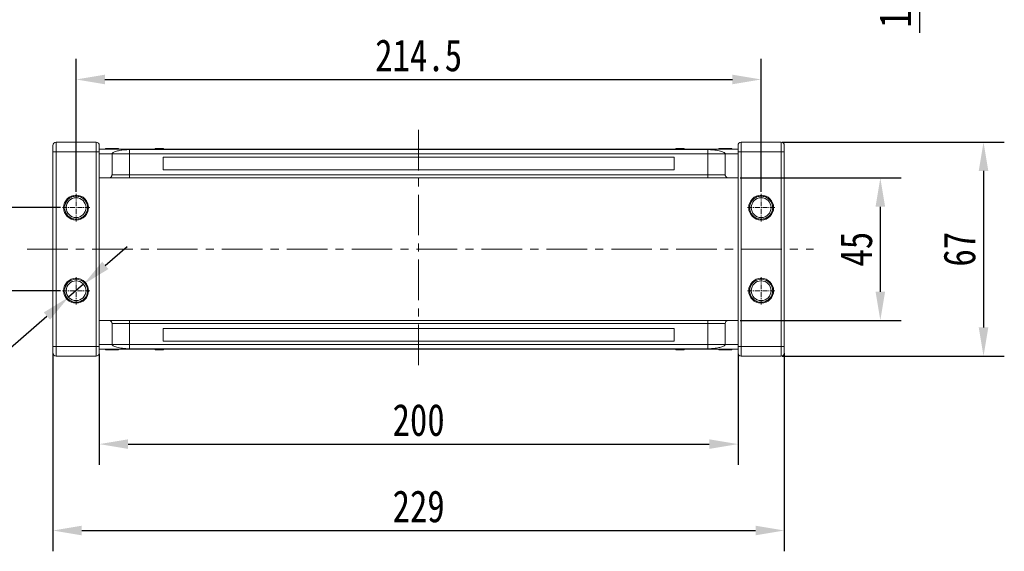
# Model space of a CAD drawing. Header units: millimetres. Extents: x -645 to 830, y -176 to 857.
# Tile 3 of 76: x -487 to -179, y 34 to 200. Entities that reach past the tile are written whole.
import ezdxf

# ---------------------------------------------------------------- set-up
doc = ezdxf.new("R2010")
doc.units = ezdxf.units.MM
doc.linetypes.add('CENTER', pattern=[0.6, 0.375, -0.075, 0.075, -0.075])
doc.linetypes.add('CENTERX2', pattern=[20.32, 12.7, -2.54, 2.54, -2.54])
doc.styles.get("Standard").update_dxf_attribs({"font": '仿宋_GB2312.ttf', "width": 0.8})
doc.dimstyles.new('ISO-45.1', dxfattribs={"dimtxt": 10, "dimasz": 9, "dimexe": 6.5, "dimexo": 0.625, "dimgap": 2.5, "dimtad": 1, "dimtoh": 1, "dimdsep": 46, "dimtxsty": 'Standard', "dimcen": 2.5, "dimadec": 0, "dimazin": 0, "dimtfac": 1, "dimtmove": 0, "dimatfit": 3, "dimfxl": 0, "dimarcsym": 0})
doc.dimstyles.new('副本 ISO-45.1', dxfattribs={"dimtxt": 10, "dimasz": 9, "dimexe": 6.5, "dimexo": 0.625, "dimgap": 2.5, "dimtad": 1, "dimdsep": 46, "dimtxsty": 'Standard', "dimcen": 2.5, "dimadec": 0, "dimazin": 0, "dimtfac": 1, "dimtmove": 0, "dimatfit": 3, "dimfxl": 0, "dimarcsym": 0})

# ---------------------------------------------------------------- blocks, each defined once
blk = doc.blocks.new('*D3133')
at = {"color": 0, "lineweight": -2}
for p, q in [((-469.41, 146.13), (-469.41, 187.84)), ((-254.91, 146.13), (-254.91, 187.84)), ((-460.41, 181.34), (-263.91, 181.34))]:
    blk.add_line(p, q, dxfattribs=at)
at = {"color": 0, "lineweight": 9}
for points in [[(-460.41, 182.84), (-460.41, 179.84), (-469.41, 181.34)], [(-263.91, 182.84), (-263.91, 179.84), (-254.91, 181.34)]]:
    blk.add_solid(points, dxfattribs=at)
at = {"layer": 'Defpoints', "color": 0, "lineweight": 9}
for p in [(-254.91, 181.34), (-469.41, 145.51), (-254.91, 145.51)]:
    blk.add_point(p, dxfattribs=at)
at = {"color": 0, "lineweight": 9, "insert": (-362.16, 188.84), "char_height": 10, "attachment_point": 5}
blk.add_mtext('214.5', dxfattribs=at)
blk = doc.blocks.new('*D3134')
at = {"color": 0, "lineweight": -2}
for p, q in [((-474.32, 141.22), (-510.93, 141.22)), ((-504.43, 132.22), (-504.43, 124.22)), ((-474.32, 115.22), (-510.93, 115.22))]:
    blk.add_line(p, q, dxfattribs=at)
at = {"color": 0, "lineweight": 9}
for points in [[(-505.93, 132.22), (-502.93, 132.22), (-504.43, 141.22)], [(-505.93, 124.22), (-502.93, 124.22), (-504.43, 115.22)]]:
    blk.add_solid(points, dxfattribs=at)
at = {"layer": 'Defpoints', "color": 0, "lineweight": 9}
for p in [(-473.7, 141.22), (-504.43, 115.22), (-473.7, 115.22)]:
    blk.add_point(p, dxfattribs=at)
at = {"color": 0, "lineweight": 9, "insert": (-511.93, 128.22), "char_height": 10, "attachment_point": 5, "rotation": 90}
blk.add_mtext('26', dxfattribs=at)
blk = doc.blocks.new('*D3135')
at = {"color": 0, "lineweight": -2}
for p, q in [((-261.53, 150.52), (-211.1, 150.52)), ((-217.6, 141.52), (-217.6, 114.92)), ((-261.53, 105.92), (-211.1, 105.92))]:
    blk.add_line(p, q, dxfattribs=at)
at = {"color": 0, "lineweight": 9}
for points in [[(-219.1, 141.52), (-216.1, 141.52), (-217.6, 150.52)], [(-219.1, 114.92), (-216.1, 114.92), (-217.6, 105.92)]]:
    blk.add_solid(points, dxfattribs=at)
at = {"layer": 'Defpoints', "color": 0, "lineweight": 9}
for p in [(-262.16, 150.52), (-262.16, 105.92), (-217.6, 105.92)]:
    blk.add_point(p, dxfattribs=at)
at = {"color": 0, "lineweight": 9, "insert": (-225.1, 128.22), "char_height": 10, "attachment_point": 5, "rotation": 90}
blk.add_mtext('45', dxfattribs=at)
blk = doc.blocks.new('*D3136')
at = {"color": 0, "lineweight": -2}
for p, q in [((-248.35, 161.72), (-178.78, 161.72)), ((-185.28, 152.72), (-185.28, 103.72)), ((-248.35, 94.72), (-178.78, 94.72))]:
    blk.add_line(p, q, dxfattribs=at)
at = {"color": 0, "lineweight": 9}
for points in [[(-186.78, 152.72), (-183.78, 152.72), (-185.28, 161.72)], [(-186.78, 103.72), (-183.78, 103.72), (-185.28, 94.72)]]:
    blk.add_solid(points, dxfattribs=at)
at = {"layer": 'Defpoints', "color": 0, "lineweight": 9}
for p in [(-248.98, 161.72), (-248.98, 94.72), (-185.28, 94.72)]:
    blk.add_point(p, dxfattribs=at)
at = {"color": 0, "lineweight": 9, "insert": (-192.78, 128.22), "char_height": 10, "attachment_point": 5, "rotation": 90}
blk.add_mtext('67', dxfattribs=at)
blk = doc.blocks.new('*D3137')
at = {"color": 0, "lineweight": -2}
for p, q in [((-462.16, 95.42), (-462.16, 60.71)), ((-262.16, 95.42), (-262.16, 60.71)), ((-453.16, 67.21), (-271.16, 67.21))]:
    blk.add_line(p, q, dxfattribs=at)
at = {"color": 0, "lineweight": 9}
for points in [[(-453.16, 68.71), (-453.16, 65.71), (-462.16, 67.21)], [(-271.16, 68.71), (-271.16, 65.71), (-262.16, 67.21)]]:
    blk.add_solid(points, dxfattribs=at)
at = {"layer": 'Defpoints', "color": 0, "lineweight": 9}
for p in [(-462.16, 96.05), (-262.16, 96.05), (-262.16, 67.21)]:
    blk.add_point(p, dxfattribs=at)
at = {"color": 0, "lineweight": 9, "insert": (-362.16, 74.71), "char_height": 10, "attachment_point": 5}
blk.add_mtext('200', dxfattribs=at)
blk = doc.blocks.new('*D3138')
at = {"color": 0, "lineweight": -2}
for p, q in [((-476.66, 95.71), (-476.66, 33.66)), ((-247.66, 95.71), (-247.66, 33.66)), ((-467.66, 40.16), (-256.66, 40.16))]:
    blk.add_line(p, q, dxfattribs=at)
at = {"color": 0, "lineweight": 9}
for points in [[(-467.66, 41.66), (-467.66, 38.66), (-476.66, 40.16)], [(-256.66, 41.66), (-256.66, 38.66), (-247.66, 40.16)]]:
    blk.add_solid(points, dxfattribs=at)
at = {"layer": 'Defpoints', "color": 0, "lineweight": 9}
for p in [(-476.66, 96.33), (-247.66, 96.33), (-247.66, 40.16)]:
    blk.add_point(p, dxfattribs=at)
at = {"color": 0, "lineweight": 9, "insert": (-362.16, 47.66), "char_height": 10, "attachment_point": 5}
blk.add_mtext('229', dxfattribs=at)
blk = doc.blocks.new('*D3140')
at = {"color": 0, "lineweight": -2}
for p, q in [((-205.37, 263.44), (-205.37, 272.44)), ((-249.99, 254.44), (-198.87, 254.44)), ((-205.37, 254.44), (-205.37, 238.94)), ((-248.03, 238.94), (-198.87, 238.94)), ((-205.37, 229.94), (-205.37, 195.97))]:
    blk.add_line(p, q, dxfattribs=at)
at = {"color": 0, "lineweight": 9}
for points in [[(-206.87, 263.44), (-203.87, 263.44), (-205.37, 254.44)], [(-206.87, 229.94), (-203.87, 229.94), (-205.37, 238.94)]]:
    blk.add_solid(points, dxfattribs=at)
at = {"layer": 'Defpoints', "color": 0, "lineweight": 9}
for p in [(-250.62, 254.44), (-248.66, 238.94), (-205.37, 238.94)]:
    blk.add_point(p, dxfattribs=at)
at = {"color": 0, "lineweight": 9, "insert": (-212.87, 208.46), "char_height": 10, "attachment_point": 5, "rotation": 90}
blk.add_mtext('15.5', dxfattribs=at)
blk = doc.blocks.new('*D3153')
at = {"color": 0, "lineweight": -2}
for p, q in [((-460.26, 123.14), (-453.46, 129.04)), ((-467.06, 117.25), (-471.75, 113.19)), ((-496.06, 92.12), (-478.55, 107.29)), ((-519.76, 92.12), (-496.06, 92.12))]:
    blk.add_line(p, q, dxfattribs=at)
at = {"color": 0, "lineweight": 9}
for points in [[(-461.25, 124.28), (-459.28, 122.01), (-467.06, 117.25)], [(-479.53, 108.43), (-477.57, 106.16), (-471.75, 113.19)]]:
    blk.add_solid(points, dxfattribs=at)
at = {"layer": 'Defpoints', "color": 0, "lineweight": 9}
for p in [(-467.06, 117.25), (-471.75, 113.19)]:
    blk.add_point(p, dxfattribs=at)
at = {"color": 0, "lineweight": 9, "insert": (-509.16, 99.62), "char_height": 10, "attachment_point": 5}
blk.add_mtext('∅6.2', dxfattribs=at)

msp = doc.modelspace()

# ---------------------------------------------------------------- linework, layer by layer
at = {"color": 1, "linetype": 'CENTERX2', "lineweight": 13}
for p, q in [((-362.157, 165.583), (-362.157, 90.855)), ((-484.697, 128.219), (-238.526, 128.219))]:
    msp.add_line(p, q, dxfattribs=at)
at = {"color": 7, "linetype": 'Continuous', "lineweight": 15}
for p, q in [((-475.657, 161.719), (-475.657, 158.719)), ((-463.157, 161.719), (-475.657, 161.719)), ((-463.157, 161.719), (-463.157, 158.719)), ((-261.157, 158.719), (-261.157, 161.719)), ((-248.657, 161.719), (-261.157, 161.719)), ((-248.657, 158.719), (-248.657, 161.719)), ((-475.657, 158.719), (-476.657, 158.719)), ((-476.657, 158.719), (-476.657, 97.719)), ((-475.657, 97.719), (-475.657, 158.719)), ((-475.657, 158.719), (-463.157, 158.719)), ((-462.157, 158.719), (-463.157, 158.719)), ((-463.157, 158.719), (-463.157, 97.719)), ((-362.157, 159.519), (-462.157, 159.519)), ((-462.157, 159.475), (-362.157, 159.475)), ((-462.157, 158.719), (-462.157, 97.719)), ((-458.157, 158.019), (-462.157, 158.019)), ((-460.208, 159.719), (-460.208, 159.519)), ((-459.802, 159.719), (-459.802, 159.519)), ((-458.184, 159.719), (-458.184, 159.519)), ((-458.157, 158.019), (-452.657, 158.019)), ((-458.157, 158.019), (-458.157, 151.519)), ((-456.568, 159.719), (-456.568, 159.519)), ((-456.157, 159.719), (-456.157, 159.519)), ((-362.157, 159.387), (-452.657, 159.387)), ((-452.657, 159.387), (-452.657, 158.019)), ((-452.657, 158.019), (-452.657, 151.519)), ((-452.657, 158.019), (-362.157, 158.019)), ((-444.639, 159.519), (-444.639, 159.719)), ((-444.639, 159.719), (-444.412, 159.719)), ((-444.412, 159.719), (-444.412, 159.519)), ((-444.4, 159.719), (-444.412, 159.719)), ((-444.4, 159.519), (-444.4, 159.719)), ((-444.4, 159.719), (-444.295, 159.719)), ((-444.295, 159.519), (-444.295, 159.719)), ((-444.295, 159.719), (-443.814, 159.719)), ((-443.814, 159.719), (-443.814, 159.519)), ((-443.605, 159.719), (-443.814, 159.719)), ((-443.605, 159.519), (-443.605, 159.719)), ((-443.605, 159.719), (-442.226, 159.719)), ((-442.226, 159.719), (-442.226, 159.519)), ((-442.086, 159.719), (-442.226, 159.719)), ((-442.086, 159.519), (-442.086, 159.719)), ((-262.157, 159.519), (-362.157, 159.519)), ((-362.157, 159.475), (-262.157, 159.475)), ((-271.657, 159.387), (-362.157, 159.387)), ((-362.157, 158.019), (-271.657, 158.019)), ((-281.613, 159.719), (-281.613, 159.519)), ((-281.609, 159.719), (-281.613, 159.719)), ((-281.609, 159.519), (-281.609, 159.719)), ((-281.609, 159.719), (-281.127, 159.719)), ((-281.127, 159.519), (-281.127, 159.719)), ((-280.868, 159.719), (-281.127, 159.719)), ((-280.868, 159.719), (-280.868, 159.519)), ((-280.797, 159.719), (-280.868, 159.719)), ((-280.797, 159.519), (-280.797, 159.719)), ((-280.797, 159.719), (-280.352, 159.719)), ((-280.352, 159.519), (-280.352, 159.719)), ((-280.352, 159.719), (-279.634, 159.719)), ((-279.634, 159.519), (-279.634, 159.719)), ((-279.634, 159.719), (-279.283, 159.719)), ((-279.283, 159.719), (-279.283, 159.519)), ((-279.178, 159.719), (-279.283, 159.719)), ((-279.178, 159.519), (-279.178, 159.719)), ((-279.178, 159.719), (-279.06, 159.719)), ((-279.06, 159.519), (-279.06, 159.719)), ((-271.657, 158.019), (-271.657, 159.387)), ((-271.657, 158.019), (-266.157, 158.019)), ((-271.657, 151.519), (-271.657, 158.019)), ((-268.157, 159.719), (-268.157, 159.519)), ((-266.157, 158.019), (-262.157, 158.019)), ((-266.157, 151.519), (-266.157, 158.019)), ((-266.103, 159.519), (-266.103, 159.719)), ((-264.106, 159.719), (-264.106, 159.519)), ((-262.157, 158.719), (-261.157, 158.719)), ((-262.157, 97.719), (-262.157, 158.719)), ((-261.157, 158.719), (-248.657, 158.719)), ((-261.157, 97.719), (-261.157, 158.719)), ((-248.657, 158.719), (-247.657, 158.719)), ((-248.657, 158.719), (-248.657, 97.719)), ((-247.657, 97.719), (-247.657, 158.719)), ((-362.157, 157.019), (-442.157, 157.019)), ((-442.157, 157.019), (-442.157, 153.019)), ((-282.157, 157.019), (-362.157, 157.019)), ((-282.157, 153.019), (-282.157, 157.019)), ((-452.657, 151.519), (-458.157, 151.519)), ((-452.657, 151.519), (-452.657, 150.519)), ((-362.157, 151.519), (-452.657, 151.519)), ((-442.157, 153.019), (-362.157, 153.019)), ((-362.157, 153.019), (-282.157, 153.019)), ((-271.657, 151.519), (-362.157, 151.519)), ((-266.157, 151.519), (-271.657, 151.519)), ((-271.657, 151.519), (-271.657, 150.519)), ((-462.157, 150.519), (-459.157, 150.519)), ((-452.657, 150.519), (-362.157, 150.519)), ((-362.157, 150.519), (-271.657, 150.519)), ((-265.157, 150.519), (-262.157, 150.519)), ((-459.157, 105.919), (-462.157, 105.919)), ((-458.157, 104.919), (-458.157, 98.419)), ((-458.157, 104.919), (-452.657, 104.919)), ((-452.657, 105.919), (-452.657, 104.919)), ((-362.157, 105.919), (-452.657, 105.919)), ((-452.657, 104.919), (-452.657, 98.419)), ((-452.657, 104.919), (-362.157, 104.919)), ((-271.657, 105.919), (-362.157, 105.919)), ((-362.157, 104.919), (-271.657, 104.919)), ((-271.657, 104.919), (-271.657, 105.919)), ((-271.657, 104.919), (-266.157, 104.919)), ((-271.657, 98.419), (-271.657, 104.919)), ((-266.157, 98.419), (-266.157, 104.919)), ((-265.157, 105.919), (-262.157, 105.919)), ((-362.157, 103.419), (-442.157, 103.419)), ((-442.157, 103.419), (-442.157, 99.419)), ((-282.157, 103.419), (-362.157, 103.419)), ((-282.157, 99.419), (-282.157, 103.419)), ((-442.157, 99.419), (-362.157, 99.419)), ((-362.157, 99.419), (-282.157, 99.419)), ((-475.657, 97.719), (-476.657, 97.719)), ((-475.657, 97.719), (-475.657, 94.719)), ((-463.157, 97.719), (-475.657, 97.719)), ((-463.157, 97.719), (-463.157, 94.719)), ((-462.157, 97.719), (-463.157, 97.719)), ((-462.157, 98.419), (-458.157, 98.419)), ((-362.157, 96.963), (-462.157, 96.963)), ((-462.157, 96.919), (-362.157, 96.919)), ((-460.208, 96.719), (-460.208, 96.919)), ((-458.211, 96.919), (-458.211, 96.719)), ((-452.657, 98.419), (-458.157, 98.419)), ((-456.157, 96.719), (-456.157, 96.919)), ((-452.657, 98.419), (-452.657, 97.051)), ((-362.157, 98.419), (-452.657, 98.419)), ((-452.657, 97.051), (-362.157, 97.051)), ((-444.639, 96.919), (-444.639, 96.719)), ((-444.521, 96.719), (-444.639, 96.719)), ((-444.521, 96.919), (-444.521, 96.719)), ((-444.521, 96.719), (-444.416, 96.719)), ((-444.416, 96.719), (-444.416, 96.919)), ((-444.065, 96.719), (-444.416, 96.719)), ((-444.065, 96.919), (-444.065, 96.719)), ((-443.347, 96.719), (-444.065, 96.719)), ((-443.347, 96.919), (-443.347, 96.719)), ((-442.902, 96.719), (-443.347, 96.719)), ((-442.902, 96.919), (-442.902, 96.719)), ((-442.902, 96.719), (-442.831, 96.719)), ((-442.831, 96.719), (-442.831, 96.919)), ((-442.831, 96.719), (-442.572, 96.719)), ((-442.572, 96.919), (-442.572, 96.719)), ((-442.09, 96.719), (-442.572, 96.719)), ((-442.09, 96.919), (-442.09, 96.719)), ((-442.09, 96.719), (-442.086, 96.719)), ((-442.086, 96.719), (-442.086, 96.919)), ((-271.657, 98.419), (-362.157, 98.419)), ((-362.157, 97.051), (-271.657, 97.051)), ((-262.157, 96.963), (-362.157, 96.963)), ((-362.157, 96.919), (-262.157, 96.919)), ((-281.613, 96.919), (-281.613, 96.719)), ((-281.613, 96.719), (-281.473, 96.719)), ((-281.473, 96.719), (-281.473, 96.919)), ((-280.094, 96.719), (-281.473, 96.719)), ((-280.094, 96.919), (-280.094, 96.719)), ((-280.094, 96.719), (-279.885, 96.719)), ((-279.885, 96.719), (-279.885, 96.919)), ((-279.404, 96.719), (-279.885, 96.719)), ((-279.404, 96.919), (-279.404, 96.719)), ((-279.299, 96.719), (-279.404, 96.719)), ((-279.299, 96.919), (-279.299, 96.719)), ((-279.299, 96.719), (-279.287, 96.719)), ((-279.287, 96.719), (-279.287, 96.919)), ((-279.06, 96.719), (-279.287, 96.719)), ((-279.06, 96.919), (-279.06, 96.719)), ((-271.657, 98.419), (-271.657, 97.051)), ((-266.157, 98.419), (-271.657, 98.419)), ((-268.157, 96.719), (-268.157, 96.919)), ((-267.746, 96.719), (-267.746, 96.919)), ((-262.157, 98.419), (-266.157, 98.419)), ((-266.13, 96.719), (-266.13, 96.919)), ((-264.512, 96.719), (-264.512, 96.919)), ((-264.106, 96.719), (-264.106, 96.919)), ((-262.157, 97.719), (-261.157, 97.719)), ((-261.157, 94.719), (-261.157, 97.719)), ((-248.657, 97.719), (-261.157, 97.719)), ((-248.657, 94.719), (-248.657, 97.719)), ((-248.657, 97.719), (-247.657, 97.719)), ((-475.657, 94.719), (-463.157, 94.719)), ((-261.157, 94.719), (-248.657, 94.719))]:
    msp.add_line(p, q, dxfattribs=at)
at = {"color": 1, "linetype": 'CENTER', "lineweight": 9, "ltscale": 3.9624}
for p, q in [((-469.407, 136.929), (-469.407, 145.509)), ((-254.907, 136.929), (-254.907, 145.509)), ((-473.697, 141.219), (-465.117, 141.219)), ((-259.197, 141.219), (-250.617, 141.219)), ((-469.407, 110.929), (-469.407, 119.509)), ((-254.907, 110.929), (-254.907, 119.509)), ((-473.697, 115.219), (-465.117, 115.219)), ((-259.197, 115.219), (-250.617, 115.219))]:
    msp.add_line(p, q, dxfattribs=at)
at = {"color": 7, "linetype": 'Continuous', "lineweight": 15}
for centre, radius in [((-469.407, 141.219), 3.9), ((-254.907, 141.219), 3.9), ((-469.407, 141.219), 3.1), ((-254.907, 141.219), 3.1), ((-469.407, 115.219), 3.9), ((-469.407, 115.219), 3.1), ((-254.907, 115.219), 3.9), ((-254.907, 115.219), 3.1)]:
    msp.add_circle(centre, radius, dxfattribs=at)
for centre, start, end in [((-475.657, 160.719), 90, 180), ((-463.157, 160.719), 0, 90), ((-261.157, 160.719), 90, 180), ((-248.657, 160.719), 0, 90), ((-475.657, 95.719), 180, 270), ((-463.157, 95.719), 270, 0), ((-261.157, 95.719), 180, 270), ((-248.657, 95.719), 270, 0)]:
    msp.add_arc(centre, 1, start, end, dxfattribs=at)
for points, knots in [([(-476.657, 160.719), (-476.657, 160.692), (-476.657, 160.651), (-476.657, 160.402), (-476.657, 160.143), (-476.657, 159.825), (-476.657, 159.359), (-476.657, 158.97), (-476.657, 158.719)], [0, 0, 0, 0, 0.23944295, 0.36980709, 0.50000008, 0.63036414, 0.76055705, 1, 1, 1, 1]), ([(-462.157, 160.719), (-462.157, 160.692), (-462.157, 160.651), (-462.157, 160.402), (-462.157, 160.143), (-462.157, 159.825), (-462.157, 159.359), (-462.157, 158.97), (-462.157, 158.719)], [0, 0, 0, 0, 0.2394429, 0.3696359, 0.4999999, 0.6301929, 0.7605571, 1, 1, 1, 1]), ([(-262.157, 158.719), (-262.157, 158.97), (-262.157, 159.359), (-262.157, 159.825), (-262.157, 160.143), (-262.157, 160.402), (-262.157, 160.651), (-262.157, 160.692), (-262.157, 160.719)], [0, 0, 0, 0, 0.2394429, 0.3696359, 0.4999999, 0.6301929, 0.7605571, 1, 1, 1, 1]), ([(-247.657, 158.719), (-247.657, 158.97), (-247.657, 159.359), (-247.657, 159.825), (-247.657, 160.143), (-247.657, 160.402), (-247.657, 160.651), (-247.657, 160.692), (-247.657, 160.719)], [0, 0, 0, 0, 0.2394429, 0.3698071, 0.5000001, 0.6303641, 0.7605571, 1, 1, 1, 1]), ([(-459.802, 159.719), (-459.852, 159.719), (-459.954, 159.719), (-460.07, 159.719), (-460.153, 159.719), (-460.191, 159.719), (-460.206, 159.719), (-460.207, 159.719), (-460.208, 159.719)], [0, 0, 0, 0, 0.1937693, 0.3935642, 0.587886, 0.7891312, 0.8942826, 1, 1, 1, 1]), ([(-458.184, 159.719), (-458.318, 159.719), (-458.621, 159.719), (-459.141, 159.719), (-459.563, 159.719), (-459.772, 159.719), (-459.802, 159.719)], [0, 0, 0, 0, 0.2366286, 0.5373614, 0.9329864, 1, 1, 1, 1]), ([(-456.568, 159.719), (-456.622, 159.719), (-456.732, 159.719), (-456.963, 159.719), (-457.259, 159.719), (-457.59, 159.719), (-457.9, 159.719), (-458.089, 159.719), (-458.184, 159.719)], [0, 0, 0, 0, 0.118432, 0.2393289, 0.4494336, 0.6641784, 0.8318201, 1, 1, 1, 1]), ([(-452.657, 159.387), (-453.048, 159.378), (-453.744, 159.363), (-454.664, 159.275), (-455.448, 159.171), (-456.161, 159.042), (-456.824, 158.883), (-457.395, 158.694), (-457.831, 158.478), (-458.105, 158.251), (-458.139, 158.096), (-458.157, 158.019)], [0, 0, 0, 0, 0.1253767, 0.2231439, 0.3210442, 0.4226148, 0.5242047, 0.6437825, 0.7633681, 0.8816833, 1, 1, 1, 1]), ([(-456.157, 159.719), (-456.159, 159.719), (-456.164, 159.719), (-456.207, 159.719), (-456.285, 159.719), (-456.384, 159.719), (-456.482, 159.719), (-456.539, 159.719), (-456.568, 159.719)], [0, 0, 0, 0, 0.1926273, 0.3886837, 0.5820134, 0.7832006, 0.8910383, 1, 1, 1, 1]), ([(-266.157, 158.019), (-266.176, 158.1), (-266.215, 158.263), (-266.517, 158.501), (-266.996, 158.724), (-267.647, 158.928), (-268.453, 159.104), (-269.28, 159.231), (-270.068, 159.316), (-270.819, 159.373), (-271.363, 159.382), (-271.657, 159.387)], [0, 0, 0, 0, 0.1245955, 0.2491892, 0.3738223, 0.4984451, 0.6220504, 0.7455895, 0.8257011, 0.9057067, 1, 1, 1, 1]), ([(-266.103, 159.719), (-266.236, 159.719), (-266.638, 159.719), (-267.194, 159.719), (-267.702, 159.719), (-268.005, 159.719), (-268.142, 159.719), (-268.153, 159.719), (-268.157, 159.719)], [0, 0, 0, 0, 0.1423372, 0.4291269, 0.5899433, 0.7512055, 0.9098946, 1, 1, 1, 1]), ([(-264.106, 159.719), (-264.116, 159.719), (-264.137, 159.719), (-264.34, 159.719), (-264.645, 159.719), (-265.18, 159.719), (-265.689, 159.719), (-266.044, 159.719), (-266.103, 159.719)], [0, 0, 0, 0, 0.148288, 0.2977445, 0.4437132, 0.6077915, 0.9347078, 1, 1, 1, 1]), ([(-458.157, 151.519), (-458.168, 151.407), (-458.19, 151.182), (-458.362, 150.882), (-458.616, 150.656), (-458.897, 150.536), (-459.083, 150.524), (-459.157, 150.519)], [0, 0, 0, 0, 0.2146939, 0.4293877, 0.6440816, 0.8587754, 1, 1, 1, 1]), ([(-265.157, 150.519), (-265.269, 150.53), (-265.494, 150.552), (-265.794, 150.725), (-266.02, 150.978), (-266.14, 151.259), (-266.152, 151.445), (-266.157, 151.519)], [0, 0, 0, 0, 0.21469386, 0.42938772, 0.64408158, 0.85877544, 1, 1, 1, 1]), ([(-459.157, 150.519), (-459.136, 150.519), (-459.092, 150.519), (-458.731, 150.519), (-458.131, 150.519), (-457.286, 150.519), (-456.416, 150.519), (-455.652, 150.519), (-454.871, 150.519), (-453.87, 150.519), (-453.053, 150.519), (-452.657, 150.519)], [0, 0, 0, 0, 0.11649679, 0.2399717, 0.36857994, 0.49991744, 0.63125493, 0.69561579, 0.7600283, 0.88350321, 1, 1, 1, 1]), ([(-271.657, 150.519), (-271.26, 150.519), (-270.444, 150.519), (-269.232, 150.519), (-268.067, 150.519), (-267.028, 150.519), (-266.322, 150.519), (-265.875, 150.519), (-265.521, 150.519), (-265.221, 150.519), (-265.178, 150.519), (-265.157, 150.519)], [0, 0, 0, 0, 0.1164968, 0.2399717, 0.3685799, 0.4999174, 0.6312549, 0.6956158, 0.7600283, 0.8835032, 1, 1, 1, 1]), ([(-473.007, 141.219), (-472.995, 141.445), (-472.971, 141.898), (-472.767, 142.57), (-472.439, 143.21), (-471.97, 143.782), (-471.494, 144.172), (-471.07, 144.419), (-470.641, 144.614), (-470.086, 144.777), (-469.407, 144.84), (-468.728, 144.777), (-468.056, 144.58), (-467.416, 144.25), (-466.844, 143.782), (-466.454, 143.306), (-466.206, 142.882), (-466.012, 142.453), (-465.843, 141.898), (-465.819, 141.445), (-465.807, 141.219)], [0, 0, 0, 0, 0.05998, 0.1199831, 0.1849463, 0.249957, 0.3149202, 0.3472901, 0.3800161, 0.4399843, 0.4999996, 0.5599679, 0.6199831, 0.6849463, 0.749957, 0.8149202, 0.8472901, 0.8800161, 0.9399965, 1, 1, 1, 1]), ([(-258.507, 141.219), (-258.495, 141.445), (-258.471, 141.898), (-258.267, 142.57), (-257.939, 143.21), (-257.47, 143.782), (-256.994, 144.172), (-256.57, 144.419), (-256.141, 144.614), (-255.586, 144.777), (-254.907, 144.84), (-254.228, 144.777), (-253.556, 144.58), (-252.916, 144.25), (-252.344, 143.782), (-251.954, 143.306), (-251.706, 142.882), (-251.512, 142.453), (-251.343, 141.898), (-251.319, 141.445), (-251.307, 141.219)], [0, 0, 0, 0, 0.05998, 0.1199831, 0.1849463, 0.249957, 0.3149202, 0.3472901, 0.3800161, 0.4399843, 0.4999996, 0.5599679, 0.6199831, 0.6849463, 0.749957, 0.8149202, 0.8472901, 0.8800161, 0.9399965, 1, 1, 1, 1]), ([(-465.807, 141.219), (-465.819, 140.993), (-465.843, 140.54), (-466.047, 139.868), (-466.375, 139.228), (-466.844, 138.656), (-467.32, 138.266), (-467.744, 138.019), (-468.173, 137.824), (-468.728, 137.661), (-469.407, 137.598), (-470.085, 137.661), (-470.758, 137.858), (-471.398, 138.188), (-471.969, 138.656), (-472.36, 139.132), (-472.607, 139.556), (-472.802, 139.985), (-472.971, 140.54), (-472.995, 140.993), (-473.007, 141.219)], [0, 0, 0, 0, 0.05998, 0.1199831, 0.1849463, 0.249957, 0.3149202, 0.3472901, 0.3800161, 0.4399843, 0.4999996, 0.5599679, 0.6199831, 0.6849463, 0.749957, 0.8149202, 0.8472901, 0.8800161, 0.9399965, 1, 1, 1, 1]), ([(-251.307, 141.219), (-251.319, 140.993), (-251.343, 140.54), (-251.547, 139.868), (-251.875, 139.228), (-252.344, 138.656), (-252.82, 138.266), (-253.244, 138.019), (-253.673, 137.824), (-254.228, 137.661), (-254.907, 137.598), (-255.585, 137.661), (-256.258, 137.858), (-256.898, 138.188), (-257.469, 138.656), (-257.86, 139.132), (-258.107, 139.556), (-258.302, 139.985), (-258.471, 140.54), (-258.495, 140.993), (-258.507, 141.219)], [0, 0, 0, 0, 0.05998, 0.1199831, 0.1849463, 0.249957, 0.3149202, 0.3472901, 0.3800161, 0.4399843, 0.4999996, 0.5599679, 0.6199831, 0.6849463, 0.749957, 0.8149202, 0.8472901, 0.8800161, 0.9399965, 1, 1, 1, 1]), ([(-473.007, 115.219), (-472.995, 115.445), (-472.971, 115.898), (-472.767, 116.57), (-472.439, 117.21), (-471.97, 117.782), (-471.494, 118.172), (-471.07, 118.419), (-470.641, 118.614), (-470.086, 118.777), (-469.407, 118.84), (-468.728, 118.777), (-468.056, 118.58), (-467.416, 118.25), (-466.844, 117.782), (-466.454, 117.306), (-466.206, 116.882), (-466.012, 116.453), (-465.843, 115.898), (-465.819, 115.445), (-465.807, 115.219)], [0, 0, 0, 0, 0.05998, 0.1199831, 0.1849463, 0.249957, 0.3149202, 0.3472901, 0.3800161, 0.4399843, 0.4999996, 0.5599679, 0.6199831, 0.6849463, 0.749957, 0.8149202, 0.8472901, 0.8800161, 0.9399965, 1, 1, 1, 1]), ([(-258.507, 115.219), (-258.495, 115.445), (-258.471, 115.898), (-258.267, 116.57), (-257.939, 117.21), (-257.47, 117.782), (-256.994, 118.172), (-256.57, 118.419), (-256.141, 118.614), (-255.586, 118.777), (-254.907, 118.84), (-254.228, 118.777), (-253.556, 118.58), (-252.916, 118.25), (-252.344, 117.782), (-251.954, 117.306), (-251.706, 116.882), (-251.512, 116.453), (-251.343, 115.898), (-251.319, 115.445), (-251.307, 115.219)], [0, 0, 0, 0, 0.05998, 0.1199831, 0.1849463, 0.249957, 0.3149202, 0.3472901, 0.3800161, 0.4399843, 0.4999996, 0.5599679, 0.6199831, 0.6849463, 0.749957, 0.8149202, 0.8472901, 0.8800161, 0.9399965, 1, 1, 1, 1]), ([(-465.807, 115.219), (-465.819, 114.993), (-465.843, 114.54), (-466.047, 113.868), (-466.375, 113.228), (-466.844, 112.656), (-467.32, 112.266), (-467.744, 112.019), (-468.173, 111.824), (-468.728, 111.661), (-469.407, 111.598), (-470.085, 111.661), (-470.758, 111.858), (-471.398, 112.188), (-471.969, 112.656), (-472.36, 113.132), (-472.607, 113.556), (-472.802, 113.985), (-472.971, 114.54), (-472.995, 114.993), (-473.007, 115.219)], [0, 0, 0, 0, 0.05998, 0.1199831, 0.1849463, 0.249957, 0.3149202, 0.3472901, 0.3800161, 0.4399843, 0.4999996, 0.5599679, 0.6199831, 0.6849463, 0.749957, 0.8149202, 0.8472901, 0.8800161, 0.9399965, 1, 1, 1, 1]), ([(-251.307, 115.219), (-251.319, 114.993), (-251.343, 114.54), (-251.547, 113.868), (-251.875, 113.228), (-252.344, 112.656), (-252.82, 112.266), (-253.244, 112.019), (-253.673, 111.824), (-254.228, 111.661), (-254.907, 111.598), (-255.585, 111.661), (-256.258, 111.858), (-256.898, 112.188), (-257.469, 112.656), (-257.86, 113.132), (-258.107, 113.556), (-258.302, 113.985), (-258.471, 114.54), (-258.495, 114.993), (-258.507, 115.219)], [0, 0, 0, 0, 0.05998, 0.1199831, 0.1849463, 0.249957, 0.3149202, 0.3472901, 0.3800161, 0.4399843, 0.4999996, 0.5599679, 0.6199831, 0.6849463, 0.749957, 0.8149202, 0.8472901, 0.8800161, 0.9399965, 1, 1, 1, 1]), ([(-459.157, 105.919), (-459.044, 105.908), (-458.82, 105.886), (-458.52, 105.713), (-458.294, 105.46), (-458.174, 105.178), (-458.162, 104.993), (-458.157, 104.919)], [0, 0, 0, 0, 0.21469386, 0.42938772, 0.64408158, 0.85877544, 1, 1, 1, 1]), ([(-452.657, 105.919), (-453.053, 105.919), (-453.87, 105.919), (-455.081, 105.919), (-456.246, 105.919), (-457.286, 105.919), (-457.992, 105.919), (-458.438, 105.919), (-458.793, 105.919), (-459.093, 105.919), (-459.136, 105.919), (-459.157, 105.919)], [0, 0, 0, 0, 0.1164968, 0.2399717, 0.3685799, 0.4999174, 0.6312549, 0.6956158, 0.7600283, 0.8835032, 1, 1, 1, 1]), ([(-265.157, 105.919), (-265.178, 105.919), (-265.221, 105.919), (-265.583, 105.919), (-266.183, 105.919), (-267.028, 105.919), (-267.897, 105.919), (-268.662, 105.919), (-269.443, 105.919), (-270.444, 105.919), (-271.26, 105.919), (-271.657, 105.919)], [0, 0, 0, 0, 0.1164968, 0.2399717, 0.3685799, 0.4999174, 0.6312549, 0.6956158, 0.7600283, 0.8835032, 1, 1, 1, 1]), ([(-266.157, 104.919), (-266.146, 105.031), (-266.124, 105.256), (-265.951, 105.556), (-265.697, 105.782), (-265.416, 105.902), (-265.231, 105.914), (-265.157, 105.919)], [0, 0, 0, 0, 0.21469386, 0.42938772, 0.64408158, 0.85877544, 1, 1, 1, 1]), ([(-476.657, 97.719), (-476.657, 97.467), (-476.657, 97.079), (-476.657, 96.613), (-476.657, 96.295), (-476.657, 96.036), (-476.657, 95.787), (-476.657, 95.746), (-476.657, 95.719)], [0, 0, 0, 0, 0.2394429, 0.3698071, 0.5000001, 0.6303641, 0.7605571, 1, 1, 1, 1]), ([(-462.157, 97.719), (-462.157, 97.467), (-462.157, 97.079), (-462.157, 96.613), (-462.157, 96.295), (-462.157, 96.036), (-462.157, 95.787), (-462.157, 95.746), (-462.157, 95.719)], [0, 0, 0, 0, 0.2394429, 0.3696359, 0.4999999, 0.6301929, 0.7605571, 1, 1, 1, 1]), ([(-460.208, 96.719), (-460.197, 96.719), (-460.176, 96.719), (-459.975, 96.719), (-459.67, 96.719), (-459.134, 96.719), (-458.624, 96.719), (-458.269, 96.719), (-458.211, 96.719)], [0, 0, 0, 0, 0.1482689, 0.2976473, 0.4424214, 0.6078512, 0.9356585, 1, 1, 1, 1]), ([(-458.211, 96.719), (-458.077, 96.719), (-457.676, 96.719), (-457.12, 96.719), (-456.612, 96.719), (-456.309, 96.719), (-456.171, 96.719), (-456.161, 96.719), (-456.157, 96.719)], [0, 0, 0, 0, 0.1423372, 0.4291269, 0.5899433, 0.7512055, 0.9098946, 1, 1, 1, 1]), ([(-458.157, 98.419), (-458.137, 98.338), (-458.099, 98.175), (-457.796, 97.937), (-457.318, 97.713), (-456.667, 97.51), (-455.861, 97.334), (-455.034, 97.207), (-454.246, 97.122), (-453.495, 97.065), (-452.951, 97.056), (-452.657, 97.051)], [0, 0, 0, 0, 0.1245955, 0.2491892, 0.3738223, 0.4984451, 0.6220504, 0.7455895, 0.8257011, 0.9057067, 1, 1, 1, 1]), ([(-271.657, 97.051), (-271.266, 97.06), (-270.569, 97.075), (-269.649, 97.163), (-268.865, 97.267), (-268.153, 97.396), (-267.489, 97.555), (-266.919, 97.744), (-266.483, 97.96), (-266.209, 98.187), (-266.174, 98.342), (-266.157, 98.419)], [0, 0, 0, 0, 0.1253767, 0.2231439, 0.3210442, 0.4226148, 0.5242047, 0.6437825, 0.7633681, 0.8816833, 1, 1, 1, 1]), ([(-268.157, 96.719), (-268.155, 96.719), (-268.15, 96.719), (-268.106, 96.719), (-268.028, 96.719), (-267.93, 96.719), (-267.832, 96.719), (-267.775, 96.719), (-267.746, 96.719)], [0, 0, 0, 0, 0.1926347, 0.388697, 0.5820148, 0.7830443, 0.8909593, 1, 1, 1, 1]), ([(-267.746, 96.719), (-267.692, 96.719), (-267.582, 96.719), (-267.345, 96.719), (-267.037, 96.719), (-266.7, 96.719), (-266.396, 96.719), (-266.219, 96.719), (-266.13, 96.719)], [0, 0, 0, 0, 0.1184406, 0.2393457, 0.4595932, 0.6849248, 0.8422399, 1, 1, 1, 1]), ([(-266.13, 96.719), (-265.996, 96.719), (-265.693, 96.719), (-265.164, 96.719), (-264.741, 96.719), (-264.534, 96.719), (-264.512, 96.719)], [0, 0, 0, 0, 0.23673076, 0.53755546, 0.94966792, 1, 1, 1, 1]), ([(-264.512, 96.719), (-264.462, 96.719), (-264.36, 96.719), (-264.244, 96.719), (-264.161, 96.719), (-264.123, 96.719), (-264.108, 96.719), (-264.106, 96.719), (-264.106, 96.719)], [0, 0, 0, 0, 0.1937762, 0.3936, 0.5878635, 0.7889077, 0.894169, 1, 1, 1, 1]), ([(-262.157, 95.719), (-262.157, 95.746), (-262.157, 95.787), (-262.157, 96.036), (-262.157, 96.295), (-262.157, 96.613), (-262.157, 97.079), (-262.157, 97.467), (-262.157, 97.719)], [0, 0, 0, 0, 0.2394429, 0.3696359, 0.4999999, 0.6301929, 0.7605571, 1, 1, 1, 1]), ([(-247.657, 95.719), (-247.657, 95.746), (-247.657, 95.787), (-247.657, 96.036), (-247.657, 96.295), (-247.657, 96.613), (-247.657, 97.079), (-247.657, 97.467), (-247.657, 97.719)], [0, 0, 0, 0, 0.23944295, 0.36980709, 0.50000008, 0.63036414, 0.76055705, 1, 1, 1, 1])]:
    msp.add_open_spline(points, degree=3, knots=knots, dxfattribs=at)

# ---------------------------------------------------------------- dimensions: what is measured, and where the dimension line sits
at = {"color": 5, "lineweight": 9}
for base, p1, p2, picture, middle in [((-205.369, 238.945), (-250.617, 254.445), (-248.657, 238.945), '*D3140', (-212.869, 208.456)), ((-185.279, 94.719), (-248.975, 161.719), (-248.975, 94.719), '*D3136', (-192.779, 128.219)), ((-504.431, 115.219), (-473.697, 141.219), (-473.697, 115.219), '*D3134', (-511.931, 128.219))]:
    dim = msp.add_linear_dim(base=base, p1=p1, p2=p2, angle=90, dimstyle='副本 ISO-45.1', dxfattribs=at)
    dim.commit()
    dim.dimension.update_dxf_attribs({"geometry": picture, "text_midpoint": middle})
for base, p1, p2, picture, middle in [((-254.907, 181.337), (-469.407, 145.509), (-254.907, 145.509), '*D3133', (-362.157, 188.837)), ((-247.657, 40.157), (-476.657, 96.33), (-247.657, 96.33), '*D3138', (-362.157, 47.657)), ((-262.157, 67.211), (-462.157, 96.045), (-262.157, 96.045), '*D3137', (-362.157, 74.711))]:
    dim = msp.add_linear_dim(base=base, p1=p1, p2=p2, dimstyle='副本 ISO-45.1', dxfattribs=at)
    dim.commit()
    dim.dimension.update_dxf_attribs({"geometry": picture, "text_midpoint": middle})
dim = msp.add_linear_dim(base=(-217.599, 105.919), p1=(-262.157, 150.519), p2=(-262.157, 105.919), angle=90, text='45', dimstyle='副本 ISO-45.1', dxfattribs=at)
dim.commit()
dim.dimension.update_dxf_attribs({"geometry": '*D3135', "text_midpoint": (-225.099, 128.219)})
dim = msp.add_diameter_dim_2p(p1=(-467.064, 117.25), p2=(-471.749, 113.188), dimstyle='ISO-45.1', dxfattribs=at)
dim.commit()
dim.dimension.update_dxf_attribs({"geometry": '*D3153', "text_midpoint": (-509.158, 92.116), "dimtype": 163})

doc.saveas('drawing.dxf')
